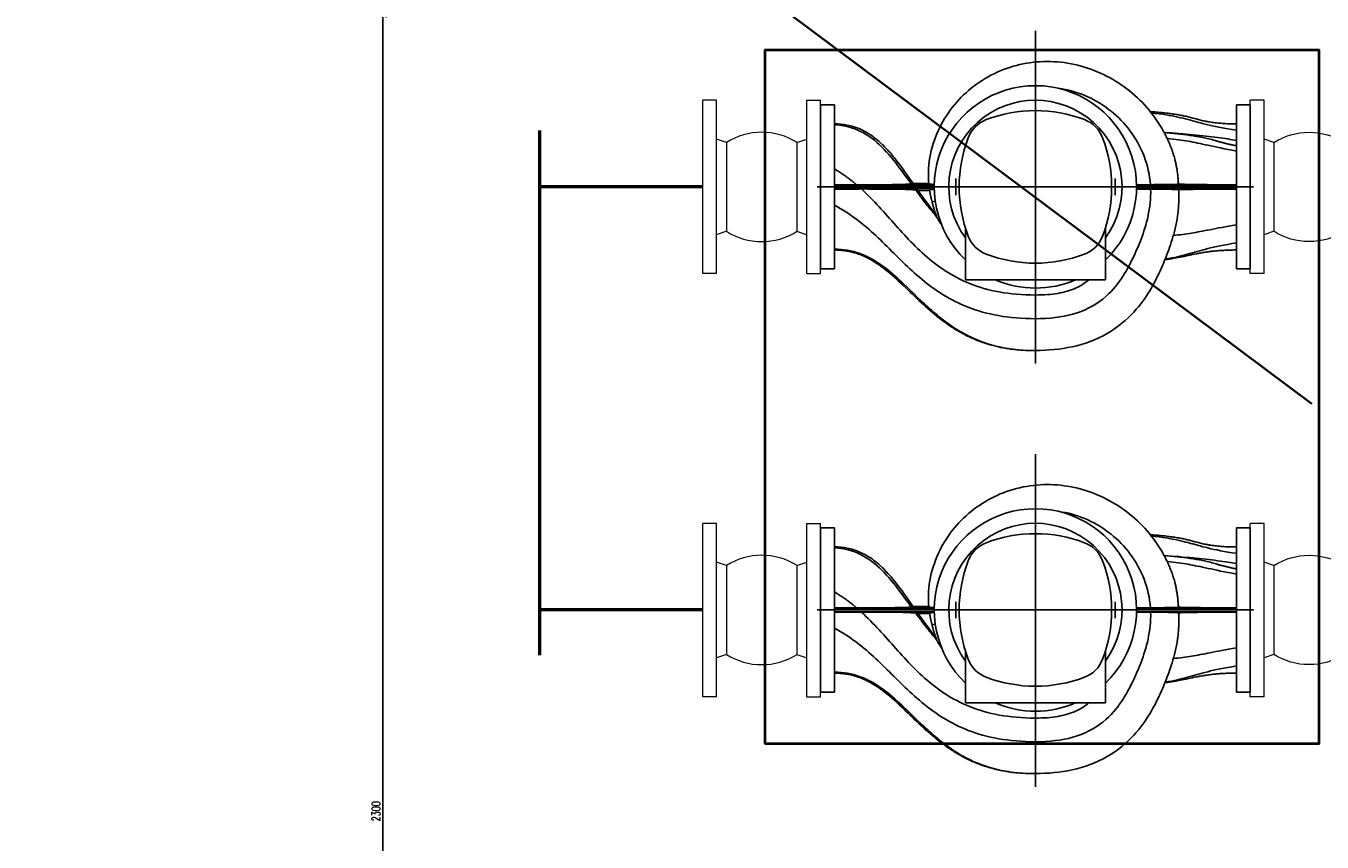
# Model space of a CAD drawing. Header units: centimetres. Extents: x -156440 to 298236, y -263599 to 81430.
# Tile 89 of 170: x 154926 to 156797, y -120126 to -118949. Entities that reach past the tile are written whole.
import ezdxf

# ---------------------------------------------------------------- set-up
doc = ezdxf.new("R2010")
doc.units = ezdxf.units.CM
doc.header["$LTSCALE"] = 50
doc.header["$PDMODE"] = 35
doc.header["$PDSIZE"] = 0.1
doc.layers.get('0').update_dxf_attribs({"color": 8})
doc.layers.get('DEFPOINTS').update_dxf_attribs({"color": 8})
for name, color, linetype, lineweight in [('bgde_fundamenty pod urządzenia', 7, 'Continuous', 35), ('I_WL_ zasilanie nowy', 122, 'Continuous', 50), ('Kondygnacja -2$0$ARCH_INFO_WYMIARY', 8, 'Continuous', 9)]:
    doc.layers.add(name, color=color, linetype=linetype, lineweight=lineweight)
doc.layers.add('WL fundamenty', color=7, linetype='Continuous')
doc.layers.add('WODA LODOWA', color=7, linetype='Continuous')
doc.styles.add('Kondygnacja -2$0$Romans', font='Romans.shx', dxfattribs={"width": 0.7})
doc.dimstyles.new('Kondygnacja -2$0$Wymiary 1-100', dxfattribs={"dimtxt": 12, "dimasz": 10, "dimexe": 5, "dimexo": 0, "dimgap": 4, "dimtad": 1, "dimrnd": 0.5, "dimzin": 12, "dimdsep": 46, "dimtxsty": 'Kondygnacja -2$0$Romans', "dimblk": 'Kondygnacja -2$0$_Oblique', "dimcen": 10, "dimdle": 10, "dimclrt": 55, "dimazin": 0, "dimtfac": 1, "dimtmove": 1, "dimatfit": 3, "dimfxl": 0, "dimtolj": 1, "dimtzin": 0, "dimarcsym": 0})

# ---------------------------------------------------------------- blocks, each defined once
blk = doc.blocks.new('Kondygnacja -2$0$_Oblique')
at = {"color": 0, "linetype": 'ByBlock', "lineweight": -2}
blk.add_line((-0.5, -0.5), (0.5, 0.5), dxfattribs=at)
blk = doc.blocks.new('*D267')
at = {"layer": 'DEFPOINTS', "color": 0}
for p in [(155704.6, -118931.7), (155441.5, -121231.8), (157824.2, -121231.8)]:
    blk.add_point(p, dxfattribs=at)
at = {"layer": 'Kondygnacja -2$0$ARCH_INFO_WYMIARY', "color": 0, "lineweight": -2}
for p, q in [((155441.5, -118921.7), (155441.5, -121241.8)), ((155449.5, -118931.7), (155436.5, -118931.7)), ((155449.5, -121231.8), (155436.5, -121231.8))]:
    blk.add_line(p, q, dxfattribs=at)
at = {"layer": 'Kondygnacja -2$0$ARCH_INFO_WYMIARY', "color": 0, "lineweight": -2, "xscale": 10, "yscale": 10, "zscale": 10}
for p, rotation in [((155441.5, -118931.7), 90), ((155441.5, -121231.8), 270)]:
    blk.add_blockref('Kondygnacja -2$0$_Oblique', p, dxfattribs=dict(at, rotation=rotation))
at = {"layer": 'Kondygnacja -2$0$ARCH_INFO_WYMIARY', "color": 55, "insert": (155431.5, -120081.7), "char_height": 12, "attachment_point": 5, "rotation": 90, "style": 'Kondygnacja -2$0$Romans'}
blk.add_mtext('\\A1;2300', dxfattribs=at)
blk = doc.blocks.new('A$C2B822E65')
at = {"layer": 'WODA LODOWA'}
for p, q in [((31.49, 0), (31.49, 47.98)), ((31.49, 46.09), (31.49, 41.5)), ((31.49, 46.09), (31.49, 46.09)), ((31.49, 40.22), (31.49, 41.5)), ((31.49, 38.09), (31.49, 40.22)), ((31.49, 38.09), (31.49, 37.09)), ((21.39, 35.89), (41.59, 35.89)), ((21.39, 28.42), (21.39, 35.89)), ((41.59, 35.89), (41.59, 28.42)), ((0.49, 10.65), (0.49, 34.33)), ((0.49, 34.33), (2.49, 34.33)), ((2.49, 10.65), (2.49, 34.33)), ((60.49, 34.33), (62.49, 34.33)), ((60.49, 10.65), (60.49, 34.33)), ((62.49, 10.65), (62.49, 34.33)), ((46.39, 24.64), (45.95, 24.53)), ((0, 22.49), (62.98, 22.49)), ((16.89, 22.74), (2.49, 22.74)), ((14.87, 22.82), (16.89, 22.82)), ((19.99, 21.3), (19.99, 23.68)), ((42.99, 21.3), (42.99, 23.68)), ((46.09, 22.74), (60.49, 22.74)), ((46.76, 22.99), (48.44, 22.99)), ((16.89, 22.24), (2.49, 22.24)), ((16.89, 22.17), (14.9, 22.17)), ((46.09, 22.24), (60.49, 22.24)), ((46.88, 21.99), (49.15, 21.99)), ((0.49, 10.65), (2.49, 10.65)), ((60.49, 10.65), (62.49, 10.65))]:
    blk.add_line(p, q, dxfattribs=at)
at = {"layer": 'WODA LODOWA', "flags": 128}
for points in [[(31.49, 46.09), (30.81, 46.08), (30.13, 46.05), (29.46, 46.01), (28.79, 45.95), (28.13, 45.88), (27.47, 45.78), (26.82, 45.67), (26.17, 45.54), (25.51, 45.39), (24.87, 45.21), (24.22, 45.01), (23.58, 44.78), (22.95, 44.53), (22.34, 44.25), (21.73, 43.95), (21.14, 43.63), (20.57, 43.29), (20.02, 42.93), (19.5, 42.55), (19, 42.16), (18.53, 41.77), (18.09, 41.36), (17.68, 40.95), (17.29, 40.55), (16.93, 40.14), (16.59, 39.74), (16.28, 39.34), (15.98, 38.95), (15.71, 38.57), (15.46, 38.2), (15.22, 37.83), (15, 37.47), (14.79, 37.12), (14.59, 36.77), (14.41, 36.43), (14.23, 36.1), (14.06, 35.77), (13.9, 35.44), (13.74, 35.12), (13.59, 34.8), (13.45, 34.49), (13.3, 34.17), (13.16, 33.85), (13.03, 33.53), (12.9, 33.21), (12.76, 32.89), (12.63, 32.56), (12.51, 32.23), (12.38, 31.9), (12.26, 31.56), (12.13, 31.21), (12.01, 30.85), (11.89, 30.48), (11.77, 30.1), (11.65, 29.71), (11.54, 29.31), (11.43, 28.9), (11.33, 28.48), (11.23, 28.05), (11.13, 27.61), (11.05, 27.16)], [(31.49, 46.09), (31.85, 46.09), (32.21, 46.09), (32.57, 46.08), (32.92, 46.07), (33.28, 46.05), (33.64, 46.02), (34, 45.99), (34.35, 45.96), (34.71, 45.91), (35.07, 45.87), (35.42, 45.81), (35.77, 45.75), (36.13, 45.69), (36.48, 45.62), (36.83, 45.54), (37.17, 45.46), (37.52, 45.37), (37.87, 45.27), (38.21, 45.17), (38.55, 45.06), (38.89, 44.94), (39.23, 44.82), (39.56, 44.7), (39.89, 44.56), (40.22, 44.42), (40.55, 44.28), (40.87, 44.12), (41.19, 43.97), (41.51, 43.8), (41.83, 43.63), (42.14, 43.46), (42.45, 43.28), (42.75, 43.09), (43.06, 42.9), (43.36, 42.71), (43.65, 42.51), (43.94, 42.3), (44.23, 42.1), (44.52, 41.88), (44.8, 41.67), (45.08, 41.45), (45.36, 41.23), (45.64, 41), (45.91, 40.77), (46.18, 40.54), (46.45, 40.31), (46.72, 40.07), (46.98, 39.83), (47.24, 39.59), (47.5, 39.35), (47.76, 39.11), (48.02, 38.87), (48.53, 38.37), (49.04, 37.88), (49.55, 37.39), (50.06, 36.9), (50.57, 36.41), (50.83, 36.16), (51.09, 35.92)], [(31.49, 46.09), (31.93, 46.09), (32.37, 46.09), (32.81, 46.07), (33.25, 46.05), (33.47, 46.04), (33.69, 46.02), (33.91, 46), (34.13, 45.98), (34.35, 45.96), (34.57, 45.94), (34.78, 45.91), (35, 45.88), (35.22, 45.85), (35.44, 45.82), (35.65, 45.79), (35.87, 45.75), (36.09, 45.71), (36.3, 45.67), (36.52, 45.63), (36.73, 45.58), (36.95, 45.53), (37.16, 45.48), (37.37, 45.43), (37.59, 45.37), (37.8, 45.32), (38.01, 45.26), (38.22, 45.2), (38.43, 45.13), (38.64, 45.07), (38.85, 45), (39.06, 44.93), (39.26, 44.85), (39.47, 44.78), (39.68, 44.7), (39.88, 44.62), (40.08, 44.54), (40.28, 44.45), (40.49, 44.37), (40.69, 44.28), (40.88, 44.19), (41.08, 44.09), (41.28, 44), (41.48, 43.9), (41.67, 43.8), (41.86, 43.7), (42.06, 43.6), (42.25, 43.49), (42.44, 43.38), (42.63, 43.27), (42.82, 43.16), (43, 43.05), (43.19, 42.94), (43.37, 42.82), (43.56, 42.7), (43.74, 42.58), (43.92, 42.46), (44.28, 42.21), (44.63, 41.96), (44.98, 41.7), (45.33, 41.44), (45.67, 41.17), (46.01, 40.89), (46.34, 40.61), (46.68, 40.33), (47, 40.04), (47.33, 39.76), (47.65, 39.46), (47.97, 39.17), (48.29, 38.87), (48.6, 38.57), (48.92, 38.27), (49.24, 37.97), (49.55, 37.67), (49.87, 37.37), (50.18, 37.07), (50.5, 36.77), (50.81, 36.46), (51.14, 36.16), (51.46, 35.86), (51.79, 35.57), (52.12, 35.28), (52.45, 34.99), (52.79, 34.7), (52.96, 34.57), (53.13, 34.43), (53.3, 34.29), (53.48, 34.16), (53.66, 34.03), (53.83, 33.9), (54.01, 33.77), (54.19, 33.64), (54.37, 33.52), (54.56, 33.4), (54.74, 33.28), (54.93, 33.17), (55.12, 33.06), (55.31, 32.95)], [(31.49, 41.5), (30.75, 41.49), (30.03, 41.46), (29.33, 41.41), (28.66, 41.34), (27.99, 41.25), (27.34, 41.14), (26.71, 41.01), (26.09, 40.85), (25.48, 40.66), (24.89, 40.44), (24.31, 40.2), (23.76, 39.94), (23.22, 39.65), (22.71, 39.34), (22.23, 39), (21.77, 38.66), (21.35, 38.3), (20.95, 37.93), (20.58, 37.56), (20.23, 37.19), (19.91, 36.81), (19.62, 36.44), (19.34, 36.07), (19.09, 35.7), (18.85, 35.34), (18.62, 34.98), (18.41, 34.62), (18.21, 34.27), (18.01, 33.92), (17.83, 33.57), (17.65, 33.22), (17.48, 32.88), (17.31, 32.53), (17.15, 32.18), (16.99, 31.83), (16.84, 31.47), (16.68, 31.12), (16.53, 30.75), (16.39, 30.39), (16.24, 30.01), (16.1, 29.63), (15.96, 29.24), (15.83, 28.84), (15.7, 28.42), (15.57, 28), (15.45, 27.57), (15.34, 27.13), (15.24, 26.68), (15.15, 26.22), (15.07, 25.75), (15, 25.28), (14.94, 24.8), (14.9, 24.31), (14.87, 23.82), (14.86, 23.32), (14.87, 22.82)], [(31.49, 41.5), (32.22, 41.49), (32.92, 41.47), (33.61, 41.43), (34.29, 41.38), (34.94, 41.32), (35.58, 41.24), (36.21, 41.16), (36.82, 41.06), (37.41, 40.94), (37.99, 40.82), (38.56, 40.68), (39.11, 40.54), (39.65, 40.38), (40.17, 40.21), (40.69, 40.04), (41.19, 39.85), (41.68, 39.65), (42.15, 39.45), (42.62, 39.23), (43.08, 39.01), (43.52, 38.78), (43.96, 38.54), (44.39, 38.3), (44.8, 38.05), (45.21, 37.79), (45.62, 37.52), (46.01, 37.25), (46.4, 36.98), (46.77, 36.69), (47.15, 36.41), (47.51, 36.12), (47.88, 35.82), (48.23, 35.52), (48.58, 35.22), (48.93, 34.91), (49.27, 34.6), (49.61, 34.29), (49.95, 33.97), (50.28, 33.66), (50.61, 33.34), (50.94, 33.02), (51.26, 32.7), (51.59, 32.38), (51.91, 32.06), (52.24, 31.74), (52.56, 31.42), (52.88, 31.1), (53.21, 30.78), (53.54, 30.46), (53.86, 30.14), (54.19, 29.83), (54.52, 29.52), (54.86, 29.21), (55.2, 28.9), (55.54, 28.6), (55.88, 28.3), (56.23, 28.01), (56.59, 27.72), (56.95, 27.43), (57.32, 27.15), (57.69, 26.88), (58.07, 26.61), (58.45, 26.34), (58.84, 26.09), (59.24, 25.84), (59.65, 25.59), (60.07, 25.36), (60.49, 25.13)], [(31.49, 38.09), (31.04, 38.08), (30.6, 38.07), (30.18, 38.05), (29.77, 38.03), (29.38, 37.99), (28.99, 37.95), (28.62, 37.9), (28.26, 37.85), (27.91, 37.78), (27.57, 37.71), (27.24, 37.63), (26.92, 37.54), (26.61, 37.44), (26.31, 37.34), (26.01, 37.22), (25.73, 37.1), (25.45, 36.98), (25.19, 36.84), (24.93, 36.7), (24.68, 36.55), (24.44, 36.39), (24.21, 36.23), (23.99, 36.06), (23.77, 35.89)], [(31.49, 38.09), (32.2, 38.08), (32.89, 38.06), (33.57, 38.02), (34.22, 37.97), (34.87, 37.91), (35.49, 37.83), (36.1, 37.75), (36.7, 37.64), (37.28, 37.53), (37.85, 37.41), (38.4, 37.27), (38.94, 37.12), (39.47, 36.96), (39.98, 36.79), (40.49, 36.61), (40.98, 36.42), (41.45, 36.23), (41.92, 36.02), (42.38, 35.8), (42.82, 35.57), (43.26, 35.34), (43.68, 35.1), (44.1, 34.85), (44.51, 34.59), (44.91, 34.33), (45.3, 34.06), (45.68, 33.78), (46.05, 33.49), (46.42, 33.2), (46.78, 32.91), (47.13, 32.61), (47.48, 32.31), (47.83, 32), (48.16, 31.68), (48.49, 31.36), (48.82, 31.04), (49.15, 30.72), (49.46, 30.39), (49.78, 30.06), (50.09, 29.73), (50.4, 29.4), (50.71, 29.06), (51.02, 28.72), (51.32, 28.39), (51.62, 28.05), (51.93, 27.71), (52.23, 27.37), (52.53, 27.03), (52.83, 26.69), (53.13, 26.36), (53.43, 26.02), (53.74, 25.68), (54.05, 25.35), (54.35, 25.02), (54.66, 24.69), (54.98, 24.37), (55.29, 24.05), (55.61, 23.73), (55.94, 23.41), (56.27, 23.1), (56.6, 22.79)], [(51.09, 35.92), (51.43, 35.62), (51.77, 35.31), (52.11, 35.02), (52.45, 34.73), (52.8, 34.45), (53.14, 34.18), (53.5, 33.92), (53.85, 33.67), (54.21, 33.42), (54.58, 33.19), (54.95, 32.97), (55.32, 32.77), (55.71, 32.57), (56.1, 32.39), (56.5, 32.22), (56.9, 32.07), (57.32, 31.93), (57.74, 31.81), (58.17, 31.71), (58.61, 31.62), (59.07, 31.55), (59.53, 31.5), (60, 31.47), (60.49, 31.46)], [(2.49, 31.59), (2.67, 31.59), (2.85, 31.59), (3.03, 31.6), (3.21, 31.6), (3.39, 31.6), (3.57, 31.61), (3.75, 31.61), (3.93, 31.62), (4.11, 31.63), (4.29, 31.64), (4.47, 31.65), (4.65, 31.66), (4.82, 31.67), (5, 31.68), (5.17, 31.7), (5.35, 31.71), (5.52, 31.73), (5.69, 31.75), (5.86, 31.76), (6.03, 31.78), (6.2, 31.8), (6.37, 31.83), (6.53, 31.85), (6.7, 31.87), (6.86, 31.89), (7.02, 31.92), (7.18, 31.95), (7.34, 31.97), (7.5, 32), (7.65, 32.03), (7.81, 32.05), (7.96, 32.08), (8.11, 32.11), (8.26, 32.14), (8.56, 32.2), (8.86, 32.26), (9.15, 32.32), (9.73, 32.45), (10.02, 32.51), (10.32, 32.57), (10.62, 32.63), (10.92, 32.68), (11.22, 32.74), (11.53, 32.79), (11.84, 32.85), (12.16, 32.9), (12.48, 32.94), (12.8, 32.99)], [(2.49, 30.57), (3.13, 30.67), (3.73, 30.78), (4.28, 30.88), (4.81, 30.98), (5.3, 31.08), (5.77, 31.19), (6.21, 31.29), (6.63, 31.39), (7.03, 31.5), (7.41, 31.6), (7.78, 31.7), (8.14, 31.8), (8.49, 31.9), (8.84, 32), (9.19, 32.1), (9.54, 32.19), (9.89, 32.29), (10.25, 32.38), (10.63, 32.47), (11.01, 32.56), (11.42, 32.65), (11.84, 32.74), (12.29, 32.82), (12.77, 32.9)], [(55.31, 32.95), (55.46, 32.87), (55.6, 32.79), (55.76, 32.71), (55.91, 32.64), (56.06, 32.57), (56.21, 32.5), (56.37, 32.43), (56.52, 32.36), (56.68, 32.3), (56.84, 32.24), (57, 32.18), (57.16, 32.13), (57.32, 32.07), (57.48, 32.02), (57.64, 31.98), (57.8, 31.93), (57.97, 31.89), (58.13, 31.85), (58.3, 31.82), (58.46, 31.78), (58.63, 31.75), (58.8, 31.73), (58.97, 31.7), (59.14, 31.68), (59.3, 31.66), (59.47, 31.64), (59.64, 31.63), (59.81, 31.61), (59.98, 31.6), (60.15, 31.6), (60.32, 31.59), (60.49, 31.59)], [(2.49, 27.94), (3.06, 28.04), (3.6, 28.14), (4.11, 28.24), (4.59, 28.33), (5.05, 28.41), (5.48, 28.5), (5.89, 28.58), (6.28, 28.66), (6.66, 28.73), (7.02, 28.8), (7.37, 28.87), (7.7, 28.93), (8.03, 28.99), (8.35, 29.05), (8.66, 29.11), (8.97, 29.16), (9.28, 29.21), (9.59, 29.26), (9.91, 29.3), (10.23, 29.35), (10.55, 29.39), (10.89, 29.42), (11.23, 29.46), (11.59, 29.49)], [(11.05, 27.16), (11.02, 26.99), (10.99, 26.83), (10.97, 26.66), (10.95, 26.49), (10.93, 26.31), (10.91, 26.14), (10.89, 25.97), (10.88, 25.79), (10.86, 25.61), (10.85, 25.44), (10.84, 25.26), (10.83, 25.08), (10.82, 24.9), (10.82, 24.72), (10.81, 24.54), (10.81, 24.35), (10.8, 24.17), (10.8, 23.99), (10.8, 23.81), (10.8, 23.62), (10.81, 23.44), (10.81, 23.25), (10.81, 23.07), (10.82, 22.89)], [(45.71, 26.88), (45.7, 26.9), (45.69, 26.92), (45.68, 26.95), (45.66, 26.98), (45.65, 27.01), (45.63, 27.04), (45.61, 27.07), (45.59, 27.11), (45.57, 27.16), (45.54, 27.2), (45.51, 27.25), (45.48, 27.31), (45.44, 27.36), (45.41, 27.42), (45.37, 27.47), (45.33, 27.53), (45.29, 27.59), (45.26, 27.65), (45.22, 27.7), (45.18, 27.76), (45.14, 27.82), (45.1, 27.87), (45.06, 27.93), (45.02, 27.98)], [(46.39, 24.64), (46.37, 24.74), (46.34, 24.84), (46.32, 24.94), (46.29, 25.04), (46.27, 25.14), (46.24, 25.23), (46.22, 25.33), (46.19, 25.43), (46.16, 25.52), (46.13, 25.62), (46.11, 25.71), (46.08, 25.8), (46.05, 25.9), (46.02, 25.99), (45.99, 26.08), (45.96, 26.17), (45.93, 26.26), (45.9, 26.35), (45.87, 26.44), (45.83, 26.53), (45.8, 26.62), (45.77, 26.71), (45.74, 26.8), (45.71, 26.88)], [(45.74, 26.8), (45.88, 26.64), (46.01, 26.48), (46.15, 26.33), (46.28, 26.17), (46.41, 26.01), (46.55, 25.85), (46.68, 25.69), (46.81, 25.53), (46.94, 25.37), (47.07, 25.2), (47.19, 25.04), (47.32, 24.88), (47.45, 24.72), (47.57, 24.55), (47.7, 24.39), (47.82, 24.23), (47.94, 24.06), (48.07, 23.9), (48.19, 23.73), (48.31, 23.57), (48.43, 23.41), (48.55, 23.24), (48.67, 23.08), (48.79, 22.91)], [(48.46, 22.96), (48.16, 23.4), (47.85, 23.83), (47.53, 24.26), (47.21, 24.69), (46.89, 25.11), (46.56, 25.54), (46.23, 25.95), (46.06, 26.16), (45.89, 26.36)], [(46.77, 22.9), (46.76, 22.98), (46.75, 23.05), (46.74, 23.12), (46.73, 23.19), (46.71, 23.26), (46.7, 23.34), (46.69, 23.41), (46.67, 23.48), (46.66, 23.55), (46.64, 23.62), (46.63, 23.7), (46.61, 23.77), (46.6, 23.84), (46.58, 23.91), (46.56, 23.99), (46.55, 24.06), (46.53, 24.13), (46.51, 24.2), (46.49, 24.27), (46.47, 24.35), (46.45, 24.42), (46.43, 24.49), (46.41, 24.57), (46.39, 24.64)], [(2.49, 22.8), (2.89, 22.8), (3.3, 22.8), (3.7, 22.8), (4.1, 22.8), (4.5, 22.8), (4.89, 22.8), (5.28, 22.81), (5.66, 22.81), (6.04, 22.81), (6.41, 22.81), (6.77, 22.82), (7.11, 22.82), (7.45, 22.83), (7.77, 22.83), (8.08, 22.84), (8.39, 22.84), (8.69, 22.85), (8.99, 22.85), (9.29, 22.86), (9.58, 22.86), (9.88, 22.87), (10.19, 22.87), (10.5, 22.88), (10.82, 22.89)], [(10.82, 22.89), (10.87, 22.88), (10.94, 22.88), (11.03, 22.87), (11.12, 22.87), (11.23, 22.86), (11.35, 22.86), (11.47, 22.85), (11.61, 22.85), (11.76, 22.85), (11.92, 22.84), (12.09, 22.84), (12.27, 22.84), (12.46, 22.83), (12.65, 22.83), (12.85, 22.83), (13.06, 22.83), (13.27, 22.82), (13.49, 22.82), (13.72, 22.82), (13.94, 22.82), (14.17, 22.82), (14.4, 22.82), (14.63, 22.82), (14.87, 22.82)], [(46.09, 22.86), (46.14, 22.86), (46.19, 22.86), (46.24, 22.87), (46.29, 22.87), (46.34, 22.87), (46.38, 22.87), (46.42, 22.87), (46.46, 22.87), (46.5, 22.88), (46.54, 22.88), (46.57, 22.88), (46.6, 22.88), (46.63, 22.88), (46.65, 22.89), (46.68, 22.89), (46.7, 22.89), (46.71, 22.89), (46.73, 22.89), (46.74, 22.89), (46.75, 22.9), (46.76, 22.9), (46.77, 22.9), (46.77, 22.9), (46.77, 22.9)], [(48.46, 22.96), (48.47, 22.96), (48.47, 22.96), (48.47, 22.96), (48.48, 22.95), (48.48, 22.95), (48.49, 22.95), (48.5, 22.95), (48.51, 22.95), (48.52, 22.94), (48.53, 22.94), (48.54, 22.94), (48.55, 22.94), (48.57, 22.94), (48.58, 22.93), (48.6, 22.93), (48.62, 22.93), (48.63, 22.93), (48.65, 22.93), (48.67, 22.92), (48.69, 22.92), (48.71, 22.92), (48.74, 22.92), (48.76, 22.92), (48.79, 22.91)], [(48.79, 22.91), (48.84, 22.91), (48.91, 22.9), (49.01, 22.9), (49.13, 22.89), (49.27, 22.88), (49.46, 22.88), (49.67, 22.87), (49.93, 22.86), (50.23, 22.85), (50.56, 22.84), (50.92, 22.83), (51.31, 22.83), (51.72, 22.82), (52.16, 22.81), (52.6, 22.81), (53.03, 22.81), (53.47, 22.8), (53.89, 22.8), (54.3, 22.8), (54.71, 22.8), (55.15, 22.8), (55.6, 22.8), (56.09, 22.79), (56.6, 22.79)], [(56.6, 22.79), (56.75, 22.79), (56.9, 22.8), (57.06, 22.8), (57.21, 22.8), (57.36, 22.8), (57.52, 22.8), (57.67, 22.8), (57.83, 22.8), (57.98, 22.8), (58.14, 22.8), (58.3, 22.8), (58.46, 22.8), (58.62, 22.8), (58.78, 22.8), (58.94, 22.8), (59.1, 22.8), (59.27, 22.8), (59.44, 22.8), (59.61, 22.8), (59.78, 22.8), (59.95, 22.8), (60.13, 22.8), (60.31, 22.8), (60.49, 22.8)], [(10.85, 22.1), (10.55, 22.1), (10.26, 22.11), (9.97, 22.11), (9.68, 22.12), (9.4, 22.12), (9.12, 22.13), (8.84, 22.13), (8.56, 22.14), (8.27, 22.14), (7.98, 22.15), (7.68, 22.15), (7.37, 22.16), (7.06, 22.16), (6.73, 22.16), (6.39, 22.17), (6.04, 22.17), (5.67, 22.17), (5.28, 22.18), (4.87, 22.18), (4.45, 22.18), (4, 22.18), (3.52, 22.18), (3.02, 22.18), (2.49, 22.18)], [(14.9, 22.17), (14.66, 22.17), (14.43, 22.16), (14.2, 22.16), (13.97, 22.16), (13.74, 22.16), (13.52, 22.16), (13.3, 22.16), (13.08, 22.16), (12.88, 22.15), (12.68, 22.15), (12.48, 22.15), (12.3, 22.15), (12.12, 22.14), (11.95, 22.14), (11.79, 22.14), (11.64, 22.13), (11.5, 22.13), (11.37, 22.12), (11.25, 22.12), (11.15, 22.12), (11.06, 22.11), (10.98, 22.11), (10.91, 22.1), (10.85, 22.1)], [(10.85, 22.1), (10.86, 21.94), (10.87, 21.79), (10.88, 21.64), (10.89, 21.49), (10.9, 21.34), (10.92, 21.19), (10.93, 21.04), (10.95, 20.89), (10.96, 20.74), (10.98, 20.59), (11, 20.44), (11.02, 20.29), (11.04, 20.15), (11.06, 20), (11.08, 19.86), (11.11, 19.71), (11.13, 19.57), (11.16, 19.43), (11.18, 19.29), (11.21, 19.14), (11.24, 19.01), (11.28, 18.87), (11.31, 18.73), (11.35, 18.59)], [(13, 14.49), (13.26, 14.03), (13.53, 13.58), (13.82, 13.14), (14.11, 12.71), (14.41, 12.29), (14.72, 11.88), (15.05, 11.48), (15.38, 11.09), (15.71, 10.71), (16.06, 10.34), (16.42, 9.98), (16.78, 9.64), (17.15, 9.3), (17.53, 8.97), (17.91, 8.65), (18.3, 8.35), (18.7, 8.05), (19.11, 7.77), (19.52, 7.49), (19.94, 7.23), (20.36, 6.97), (20.79, 6.73), (21.23, 6.5), (21.67, 6.28), (22.12, 6.07), (22.57, 5.87), (23.03, 5.69), (23.49, 5.51), (23.96, 5.35), (24.43, 5.2), (24.9, 5.06), (25.38, 4.94), (25.86, 4.83), (26.35, 4.73), (26.84, 4.64), (27.33, 4.57), (27.82, 4.51), (28.32, 4.46), (28.81, 4.43), (29.31, 4.41), (29.8, 4.4), (30.3, 4.41), (30.8, 4.43), (31.29, 4.47), (31.79, 4.52), (32.28, 4.58), (32.77, 4.66), (33.26, 4.75), (33.74, 4.85), (34.22, 4.97), (34.7, 5.1), (35.17, 5.25), (35.64, 5.41), (36.1, 5.58), (36.56, 5.76), (37.01, 5.96), (37.46, 6.17), (37.9, 6.39), (38.33, 6.62), (38.75, 6.87), (39.17, 7.13), (39.58, 7.4), (39.98, 7.67), (40.37, 7.96), (40.75, 8.27), (41.13, 8.58), (41.49, 8.9), (41.85, 9.23), (42.19, 9.57), (42.53, 9.92), (42.85, 10.28), (43.17, 10.65), (43.48, 11.03), (43.77, 11.42), (44.05, 11.82), (44.33, 12.22), (44.59, 12.64), (44.84, 13.06), (45.07, 13.49), (45.3, 13.93), (45.51, 14.38), (45.71, 14.83), (45.9, 15.3), (46.07, 15.77), (46.23, 16.25), (46.38, 16.74), (46.51, 17.24), (46.62, 17.75), (46.72, 18.26), (46.8, 18.78), (46.86, 19.31), (46.91, 19.85), (46.93, 20.4), (46.93, 20.95), (46.92, 21.51), (46.87, 22.08)], [(14.9, 22.17), (14.95, 21.64), (15.01, 21.12), (15.1, 20.59), (15.2, 20.07), (15.32, 19.56), (15.47, 19.05), (15.63, 18.54), (15.81, 18.05), (16, 17.56), (16.22, 17.08), (16.45, 16.61), (16.69, 16.15), (16.95, 15.7), (17.22, 15.27), (17.51, 14.84), (17.81, 14.43), (18.11, 14.03), (18.44, 13.64), (18.77, 13.26), (19.11, 12.9), (19.46, 12.54), (19.82, 12.2), (20.2, 11.87), (20.58, 11.56), (20.97, 11.26), (21.37, 10.96), (21.77, 10.69), (22.19, 10.42), (22.61, 10.17), (23.04, 9.93), (23.47, 9.71), (23.91, 9.5), (24.36, 9.31), (24.81, 9.13), (25.27, 8.96), (25.74, 8.81), (26.21, 8.67), (26.68, 8.55), (27.15, 8.45), (27.63, 8.36), (28.11, 8.29)], [(46.87, 22.08), (46.87, 22.08), (46.87, 22.08), (46.86, 22.08), (46.85, 22.09), (46.84, 22.09), (46.82, 22.09), (46.8, 22.09), (46.78, 22.09), (46.76, 22.1), (46.73, 22.1), (46.7, 22.1), (46.67, 22.1), (46.63, 22.1), (46.6, 22.11), (46.56, 22.11), (46.51, 22.11), (46.47, 22.11), (46.42, 22.11), (46.37, 22.12), (46.32, 22.12), (46.26, 22.12), (46.21, 22.12), (46.15, 22.12), (46.09, 22.12)], [(49.4, 22.07), (49.37, 22.07), (49.35, 22.06), (49.33, 22.06), (49.31, 22.06), (49.29, 22.06), (49.27, 22.05), (49.25, 22.05), (49.24, 22.05), (49.22, 22.05), (49.21, 22.05), (49.2, 22.04), (49.19, 22.04), (49.18, 22.04), (49.17, 22.04), (49.16, 22.04), (49.15, 22.03), (49.14, 22.03), (49.14, 22.03), (49.13, 22.03), (49.13, 22.03), (49.13, 22.02), (49.13, 22.02), (49.13, 22.02), (49.13, 22.02)], [(60.49, 13.39), (60.26, 13.4), (60.02, 13.4), (59.79, 13.42), (59.55, 13.44), (59.32, 13.47), (59.09, 13.5), (58.86, 13.53), (58.63, 13.58), (58.4, 13.63), (58.17, 13.68), (57.94, 13.74), (57.72, 13.81), (57.49, 13.88), (57.27, 13.96), (57.06, 14.04), (56.84, 14.13), (56.63, 14.23), (56.42, 14.33), (56.21, 14.44), (56, 14.55), (55.8, 14.66), (55.6, 14.79), (55.4, 14.91), (55.21, 15.04), (55.02, 15.17), (54.83, 15.31), (54.64, 15.45), (54.46, 15.6), (54.28, 15.75), (54.1, 15.9), (53.93, 16.05), (53.76, 16.21), (53.59, 16.37), (53.42, 16.53), (53.26, 16.7), (53.1, 16.87), (52.94, 17.04), (52.78, 17.21), (52.62, 17.38), (52.47, 17.55), (52.32, 17.73), (52.17, 17.91), (52.02, 18.09), (51.87, 18.27), (51.58, 18.63), (51.3, 19), (51.02, 19.37), (50.74, 19.74), (50.47, 20.12), (50.2, 20.5), (49.66, 21.26), (49.13, 22.02)], [(57.29, 22.19), (56.81, 22.19), (56.31, 22.19), (55.82, 22.19), (55.33, 22.18), (54.84, 22.18), (54.37, 22.18), (53.9, 22.18), (53.44, 22.17), (53, 22.17), (52.57, 22.17), (52.16, 22.16), (51.77, 22.15), (51.41, 22.15), (51.08, 22.14), (50.77, 22.13), (50.49, 22.12), (50.24, 22.11), (50.03, 22.11), (49.86, 22.1), (49.72, 22.09), (49.6, 22.08), (49.51, 22.08), (49.45, 22.07), (49.4, 22.07)], [(49.4, 22.07), (49.72, 21.62), (50.04, 21.17), (50.36, 20.73), (50.68, 20.3), (51, 19.87), (51.32, 19.44), (51.64, 19.03), (51.97, 18.62), (52.3, 18.22), (52.63, 17.83), (52.97, 17.46), (53.31, 17.09), (53.65, 16.74), (54.01, 16.4), (54.37, 16.08), (54.73, 15.77), (55.11, 15.48), (55.49, 15.2), (55.89, 14.95), (56.29, 14.71), (56.71, 14.49), (57.13, 14.29), (57.57, 14.11), (58.02, 13.95), (58.49, 13.82), (58.96, 13.71), (59.46, 13.62), (59.97, 13.56), (60.49, 13.53)], [(60.49, 22.18), (60.35, 22.18), (60.2, 22.18), (60.06, 22.18), (59.92, 22.18), (59.78, 22.18), (59.64, 22.18), (59.5, 22.18), (59.36, 22.18), (59.23, 22.18), (59.09, 22.18), (58.96, 22.18), (58.83, 22.18), (58.7, 22.19), (58.57, 22.19), (58.44, 22.19), (58.31, 22.19), (58.18, 22.19), (58.05, 22.19), (57.92, 22.19), (57.8, 22.19), (57.67, 22.19), (57.54, 22.19), (57.42, 22.19), (57.29, 22.19)], [(57.29, 22.19), (57.42, 22.08), (57.54, 21.98), (57.66, 21.88), (57.79, 21.77), (57.92, 21.67), (58.04, 21.57), (58.17, 21.47), (58.3, 21.37), (58.43, 21.28), (58.56, 21.18), (58.69, 21.08), (58.82, 20.99), (58.96, 20.89), (59.09, 20.8), (59.23, 20.7), (59.36, 20.61), (59.5, 20.52), (59.64, 20.43), (59.78, 20.34), (59.92, 20.25), (60.06, 20.17), (60.2, 20.08), (60.35, 19.99), (60.49, 19.91)], [(2.49, 17.32), (3.12, 17.2), (3.7, 17.09), (4.25, 16.98), (4.77, 16.87), (5.26, 16.77), (5.72, 16.67), (6.16, 16.58), (6.58, 16.49), (6.98, 16.4), (7.36, 16.32), (7.72, 16.24), (8.08, 16.17), (8.43, 16.1), (8.77, 16.03), (9.11, 15.96), (9.45, 15.9), (9.79, 15.84), (10.14, 15.79), (10.49, 15.74), (10.86, 15.69), (11.23, 15.64), (11.63, 15.6), (12.04, 15.56), (12.47, 15.52)], [(11.35, 18.59), (11.39, 18.42), (11.44, 18.25), (11.49, 18.07), (11.55, 17.9), (11.6, 17.73), (11.66, 17.56), (11.71, 17.39), (11.77, 17.22), (11.83, 17.05), (11.9, 16.89), (11.96, 16.72), (12.03, 16.55), (12.09, 16.39), (12.16, 16.22), (12.23, 16.06), (12.3, 15.9), (12.37, 15.74), (12.45, 15.57), (12.52, 15.41), (12.6, 15.26), (12.68, 15.1), (12.76, 14.94), (12.84, 14.79), (12.92, 14.63)], [(2.49, 16.56), (2.61, 16.54), (2.73, 16.51), (2.85, 16.49), (2.97, 16.47), (3.08, 16.44), (3.2, 16.42), (3.31, 16.39), (3.42, 16.37), (3.53, 16.34), (3.64, 16.32), (3.75, 16.29), (3.86, 16.27), (3.96, 16.24), (4.07, 16.22), (4.17, 16.19), (4.27, 16.17), (4.37, 16.14), (4.47, 16.11), (4.57, 16.09), (4.67, 16.06), (4.77, 16.04), (4.86, 16.01), (4.96, 15.98), (5.05, 15.96)], [(2.49, 15.78), (2.77, 15.73), (3.08, 15.68), (3.39, 15.63), (3.72, 15.58), (4.07, 15.53), (4.44, 15.48), (4.81, 15.43), (5.2, 15.38), (5.61, 15.33), (6.02, 15.28), (6.45, 15.23), (6.9, 15.18), (7.35, 15.13), (7.81, 15.09), (8.28, 15.04), (8.77, 14.99), (9.26, 14.94), (9.76, 14.9), (10.27, 14.85), (10.79, 14.8), (11.32, 14.76), (11.85, 14.71), (12.39, 14.67), (12.93, 14.62)], [(5.05, 15.96), (5.07, 15.95), (5.1, 15.94), (5.12, 15.94), (5.14, 15.93), (5.17, 15.92), (5.19, 15.92), (5.21, 15.91), (5.24, 15.9), (5.26, 15.9), (5.28, 15.89), (5.3, 15.88), (5.33, 15.87), (5.35, 15.87), (5.37, 15.86), (5.4, 15.85), (5.42, 15.85), (5.44, 15.84), (5.46, 15.83), (5.49, 15.83), (5.51, 15.82), (5.53, 15.81), (5.55, 15.81), (5.57, 15.8), (5.6, 15.79)], [(5.6, 15.79), (5.81, 15.73), (6.03, 15.67), (6.25, 15.61), (6.47, 15.55), (6.69, 15.5), (6.91, 15.45), (7.14, 15.4), (7.36, 15.36), (7.59, 15.32), (7.82, 15.28), (8.27, 15.2), (8.5, 15.16), (8.73, 15.12), (9.19, 15.06), (9.66, 14.99), (10.12, 14.93), (10.58, 14.88), (11.05, 14.82), (11.52, 14.77), (11.99, 14.72), (12.46, 14.68), (12.92, 14.63)], [(2.49, 14.32), (3.12, 14.23), (3.71, 14.13), (4.26, 14.04), (4.78, 13.94), (5.27, 13.84), (5.73, 13.75), (6.17, 13.65), (6.59, 13.55), (6.98, 13.45), (7.36, 13.36), (7.73, 13.26), (8.09, 13.16), (8.44, 13.07), (8.78, 12.97), (9.13, 12.88), (9.47, 12.78), (9.82, 12.69), (10.18, 12.6), (10.54, 12.51), (10.92, 12.43), (11.32, 12.34), (11.73, 12.26), (12.17, 12.18), (12.63, 12.1), (13.12, 12.02), (13.64, 11.95), (14.19, 11.88), (14.78, 11.81)], [(14.92, 11.63), (14.7, 11.65), (14.49, 11.66), (14.28, 11.68), (14.06, 11.7), (13.85, 11.72), (13.64, 11.74), (13.43, 11.76), (13.22, 11.78), (13.01, 11.8), (12.8, 11.82), (12.59, 11.85), (12.39, 11.87), (12.18, 11.9), (11.98, 11.92), (11.78, 11.95), (11.59, 11.98), (11.39, 12.01), (11.2, 12.04), (11.01, 12.07), (10.82, 12.1), (10.64, 12.13), (10.45, 12.17), (10.28, 12.2), (10.1, 12.24), (9.93, 12.27), (9.76, 12.31), (9.59, 12.35), (9.43, 12.39), (9.27, 12.43), (9.11, 12.47), (8.79, 12.56), (8.47, 12.64), (8.15, 12.73), (7.99, 12.77), (7.82, 12.81), (7.65, 12.86), (7.48, 12.9), (7.31, 12.94), (7.13, 12.98), (6.95, 13.02), (6.85, 13.04), (6.76, 13.06), (6.66, 13.07), (6.57, 13.09), (6.47, 13.11), (6.37, 13.12), (6.17, 13.16), (5.97, 13.19), (5.76, 13.21), (5.55, 13.24), (5.34, 13.26), (5.12, 13.28), (4.91, 13.3), (4.69, 13.32), (4.48, 13.33), (4.26, 13.34), (4.04, 13.36), (3.82, 13.37), (3.6, 13.37), (3.38, 13.38), (3.16, 13.38), (2.93, 13.39), (2.71, 13.39), (2.49, 13.39)], [(12.92, 14.63), (12.92, 14.63), (12.93, 14.63), (12.93, 14.63), (12.93, 14.63), (12.93, 14.63), (12.93, 14.63), (12.93, 14.63), (12.93, 14.63), (12.93, 14.63), (12.93, 14.63), (12.93, 14.63), (12.93, 14.63), (12.93, 14.63), (12.93, 14.63), (12.93, 14.63), (12.93, 14.63), (12.93, 14.63), (12.93, 14.63), (12.93, 14.62), (12.93, 14.62), (12.93, 14.62), (12.93, 14.62), (12.93, 14.62), (12.93, 14.62)], [(12.93, 14.62), (12.94, 14.61), (12.94, 14.61), (12.94, 14.6), (12.94, 14.6), (12.95, 14.59), (12.95, 14.59), (12.95, 14.58), (12.95, 14.58), (12.96, 14.57), (12.96, 14.57), (12.96, 14.56), (12.96, 14.56), (12.97, 14.55), (12.97, 14.54), (12.97, 14.54), (12.97, 14.53), (12.98, 14.53), (12.98, 14.52), (12.98, 14.52), (12.99, 14.51), (12.99, 14.51), (12.99, 14.5), (12.99, 14.5), (13, 14.49)]]:
    blk.add_lwpolyline(points, dxfattribs=at)
at = {"layer": 'WODA LODOWA'}
for centre, radius, start, end in [((31.49, 22.49), 14.6, 66.6077, 113.3923), ((31.49, 22.49), 14.6, 133.7712, 46.2288), ((26, 27.99), 4.5, 110.7588, 159.2412), ((31.49, 13.49), 20, 69.2412, 110.7588), ((36.98, 27.99), 4.5, 20.7588, 69.2412), ((31.49, 22.49), 12.5, 143.901, 36.099), ((40.49, 22.49), 20, 159.2412, 200.7588), ((22.49, 22.49), 20, 339.2412, 20.7588), ((26, 17), 4.5, 200.7588, 249.2412), ((36.98, 17), 4.5, 290.7588, 339.2412), ((31.49, 31.49), 20, 249.2412, 290.7588)]:
    blk.add_arc(centre, radius, start, end, dxfattribs=at)
blk = doc.blocks.new('AMORTYZATOR DN125 DANFOSS ZKB')
at = {"layer": 'WODA LODOWA', "lineweight": 13, "ltscale": 100}
for p, q in [((3434.36, 8407.92), (3432.36, 8407.92)), ((3432.36, 8407.92), (3432.36, 8382.92)), ((3434.36, 8407.92), (3434.36, 8382.92)), ((3447.36, 8407.92), (3449.36, 8407.92)), ((3447.36, 8407.92), (3447.36, 8382.92)), ((3449.36, 8407.92), (3449.36, 8382.92)), ((3435.77, 8401.82), (3434.36, 8402.31)), ((3435.77, 8389.02), (3435.77, 8401.82)), ((3445.96, 8401.82), (3447.36, 8402.31)), ((3445.96, 8389.02), (3445.96, 8401.82)), ((3435.77, 8389.02), (3434.36, 8388.52)), ((3445.96, 8389.02), (3447.36, 8388.52)), ((3434.36, 8382.92), (3432.36, 8382.92)), ((3447.36, 8382.92), (3449.36, 8382.92))]:
    blk.add_line(p, q, dxfattribs=at)
for centre, start, end in [((3440.86, 8393.81), 57.5258, 122.4742), ((3440.86, 8397.02), 237.5258, 302.4742)]:
    blk.add_arc(centre, 9.49, start, end, dxfattribs=at)
blk = doc.blocks.new('A$C4BB40D31')
at = {"layer": 'WL fundamenty', "color": 1, "lineweight": 40}
blk.add_lwpolyline([(2856.83, 4924.76), (2936.83, 4924.76), (2936.83, 5024.76), (2856.83, 5024.76)], close=True, dxfattribs=at)

msp = doc.modelspace()

# ---------------------------------------------------------------- linework, layer by layer
at = {"layer": 'bgde_fundamenty pod urządzenia'}
msp.add_line((154624.004, -117883.914), (156781.995, -119493.791), dxfattribs=at)
msp.add_lwpolyline([(155992.533, -118984.151), (156792.533, -118984.151), (156792.533, -119984.151), (155992.533, -119984.151)], close=True, dxfattribs=at)
at = {"layer": 'I_WL_ zasilanie nowy'}
for p, q in [((155667.125, -119099.919), (155667.125, -119856.322)), ((155902.906, -119181.154), (155667.125, -119181.154)), ((155902.906, -119791.355), (155667.125, -119791.355))]:
    msp.add_line(p, q, dxfattribs=at)

# ---------------------------------------------------------------- block references
at = {"layer": 'bgde_fundamenty pod urządzenia', "xscale": 10, "yscale": 10, "zscale": 10}
msp.add_blockref('A$C4BB40D31', (127424.241, -169231.769), dxfattribs=at)
at = {"layer": 'WODA LODOWA', "linetype": 'Continuous', "xscale": 10, "yscale": 10, "zscale": 10, "rotation": 180}
for p in [(156697.818, -118956.241, -3480), (156697.818, -119566.442, -3480)]:
    msp.add_blockref('A$C2B822E65', p, dxfattribs=at)
at = {"layer": 'WODA LODOWA', "linetype": 'ByBlock', "yscale": 10, "zscale": 10, "rotation": 180}
for p, xscale in [((190396.553, -35227, -3480), 10), ((122369.258, -35227, -3480), -10), ((190396.553, -35837.201, -3480), 10), ((122369.258, -35837.201, -3480), -10)]:
    msp.add_blockref('AMORTYZATOR DN125 DANFOSS ZKB', p, dxfattribs=dict(at, xscale=xscale))

# ---------------------------------------------------------------- dimensions: what is measured, and where the dimension line sits
at = {"layer": 'Kondygnacja -2$0$ARCH_INFO_WYMIARY'}
dim = msp.add_linear_dim(base=(155441.453, -121231.769, -3480), p1=(155704.65, -118931.717, -3480), p2=(157824.241, -121231.769, -3480), angle=90, dimstyle='Kondygnacja -2$0$Wymiary 1-100', dxfattribs=at)
dim.commit()
dim.dimension.update_dxf_attribs({"geometry": '*D267', "text_midpoint": (155431.453, -120081.743, -3480)})

doc.saveas('drawing.dxf')
